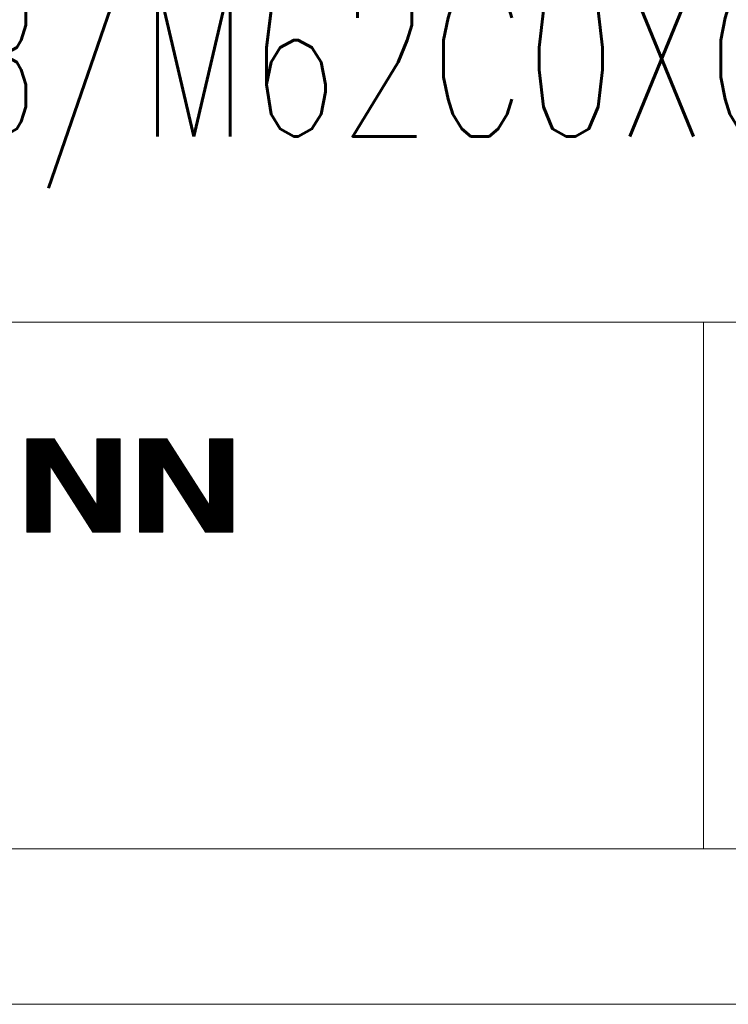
# Model space of a CAD drawing. Header units: millimetres. Extents: x 0 to 1189, y 0 to 841.
# Tile 14 of 23: x 1061 to 1084, y 5 to 37. Entities that reach past the tile are written whole.
import ezdxf

# ---------------------------------------------------------------- set-up
doc = ezdxf.new("R2010")
doc.units = ezdxf.units.MM
doc.layers.get('0').update_dxf_attribs({"linetype": 'CONTINUOUS'})
doc.layers.add('220', color=7, linetype='CONTINUOUS', true_color=0xffffff)
doc.styles.add('latin_extended', font='simplex.shx')

# ---------------------------------------------------------------- blocks, each defined once
blk = doc.blocks.new('HATCH15')
at = {"color": 1, "linetype": 'Continuous', "lineweight": 13}
for p, q in [((1061.463, 23.14), (1061.493, 23.17)), ((1061.463, 23.097), (1061.536, 23.17)), ((1061.463, 23.055), (1061.578, 23.17)), ((1061.463, 23.013), (1061.62, 23.17)), ((1061.463, 22.97), (1061.663, 23.17)), ((1061.463, 22.928), (1061.705, 23.17)), ((1061.463, 22.885), (1061.748, 23.17)), ((1061.463, 22.843), (1061.79, 23.17)), ((1061.463, 22.8), (1061.833, 23.17)), ((1061.463, 22.758), (1061.875, 23.17)), ((1061.463, 22.716), (1061.917, 23.17)), ((1061.463, 22.673), (1061.96, 23.17)), ((1061.463, 22.631), (1062.002, 23.17)), ((1061.463, 22.588), (1062.045, 23.17)), ((1061.463, 22.546), (1062.087, 23.17)), ((1061.463, 22.503), (1062.129, 23.17)), ((1061.463, 22.461), (1062.172, 23.17)), ((1061.463, 22.419), (1062.214, 23.17)), ((1061.463, 22.376), (1062.257, 23.17)), ((1061.463, 22.334), (1062.299, 23.17)), ((1061.463, 22.291), (1062.342, 23.17)), ((1061.463, 22.249), (1062.36, 23.146)), ((1061.463, 22.206), (1062.376, 23.12)), ((1063.713, 23.141), (1063.742, 23.17)), ((1063.713, 23.099), (1063.784, 23.17)), ((1063.713, 23.056), (1063.827, 23.17)), ((1063.713, 23.014), (1063.869, 23.17)), ((1063.713, 22.972), (1063.911, 23.17)), ((1063.713, 22.929), (1063.954, 23.17)), ((1063.713, 22.887), (1063.996, 23.17)), ((1063.713, 22.844), (1064.039, 23.17)), ((1063.713, 22.802), (1064.081, 23.17)), ((1063.713, 22.759), (1064.124, 23.17)), ((1063.713, 22.717), (1064.166, 23.17)), ((1063.713, 22.675), (1064.208, 23.17)), ((1063.713, 22.632), (1064.251, 23.17)), ((1063.713, 22.59), (1064.293, 23.17)), ((1063.713, 22.547), (1064.336, 23.17)), ((1063.713, 22.505), (1064.378, 23.17)), ((1063.713, 22.462), (1064.421, 23.17)), ((1063.713, 22.42), (1064.463, 23.17)), ((1063.713, 22.378), (1064.463, 23.128)), ((1061.463, 22.164), (1062.393, 23.094)), ((1061.463, 22.122), (1062.409, 23.068)), ((1061.463, 22.079), (1062.426, 23.042)), ((1061.463, 22.037), (1062.443, 23.016)), ((1061.463, 21.994), (1062.459, 22.99)), ((1061.463, 21.952), (1062.476, 22.964)), ((1061.463, 21.909), (1062.492, 22.939)), ((1061.463, 21.867), (1062.509, 22.913)), ((1061.463, 21.825), (1062.525, 22.887)), ((1061.463, 21.782), (1062.542, 22.861)), ((1061.463, 21.74), (1062.558, 22.835)), ((1061.463, 21.697), (1062.575, 22.809)), ((1061.463, 21.655), (1062.591, 22.783)), ((1063.713, 22.335), (1064.463, 23.085)), ((1063.713, 22.293), (1064.463, 23.043)), ((1063.713, 22.25), (1064.463, 23)), ((1063.713, 22.208), (1064.463, 22.958)), ((1063.713, 22.165), (1064.463, 22.915)), ((1063.713, 22.123), (1064.463, 22.873)), ((1063.713, 22.081), (1064.463, 22.831)), ((1063.713, 22.038), (1064.463, 22.788)), ((1061.463, 21.612), (1062.608, 22.757)), ((1061.463, 21.57), (1062.624, 22.732)), ((1062.226, 22.291), (1062.641, 22.706)), ((1062.243, 22.265), (1062.658, 22.68)), ((1062.26, 22.239), (1062.674, 22.654)), ((1062.276, 22.213), (1062.691, 22.628)), ((1062.293, 22.188), (1062.707, 22.602)), ((1062.309, 22.162), (1062.724, 22.576)), ((1062.326, 22.136), (1062.74, 22.55)), ((1062.342, 22.11), (1062.757, 22.524)), ((1062.359, 22.084), (1062.773, 22.499)), ((1062.375, 22.058), (1062.79, 22.473)), ((1063.713, 21.996), (1064.463, 22.746)), ((1063.713, 21.953), (1064.463, 22.703)), ((1063.713, 21.911), (1064.463, 22.661)), ((1063.713, 21.868), (1064.463, 22.618)), ((1063.713, 21.826), (1064.463, 22.576)), ((1063.713, 21.784), (1064.463, 22.534)), ((1063.713, 21.741), (1064.463, 22.491)), ((1061.463, 21.528), (1062.213, 22.278)), ((1061.463, 21.485), (1062.213, 22.235)), ((1061.463, 21.443), (1062.213, 22.193)), ((1061.463, 21.4), (1062.213, 22.15)), ((1062.392, 22.032), (1062.806, 22.447)), ((1062.408, 22.006), (1062.823, 22.421)), ((1062.425, 21.98), (1062.839, 22.395)), ((1062.441, 21.955), (1062.856, 22.369)), ((1062.458, 21.929), (1062.873, 22.343)), ((1062.475, 21.903), (1062.889, 22.317)), ((1062.491, 21.877), (1062.906, 22.291)), ((1062.508, 21.851), (1062.922, 22.266)), ((1062.524, 21.825), (1062.939, 22.24)), ((1062.541, 21.799), (1062.955, 22.214)), ((1062.557, 21.773), (1062.972, 22.188)), ((1062.574, 21.747), (1062.988, 22.162)), ((1063.713, 21.699), (1064.463, 22.449)), ((1063.713, 21.656), (1064.463, 22.406)), ((1063.713, 21.614), (1064.463, 22.364)), ((1063.713, 21.571), (1064.463, 22.321)), ((1063.713, 21.529), (1064.463, 22.279)), ((1063.713, 21.487), (1064.463, 22.237)), ((1063.713, 21.444), (1064.463, 22.194)), ((1063.713, 21.402), (1064.463, 22.152)), ((1061.463, 21.358), (1062.213, 22.108)), ((1061.463, 21.316), (1062.213, 22.065)), ((1061.463, 21.273), (1062.213, 22.023)), ((1061.463, 21.231), (1062.213, 21.981)), ((1061.463, 21.188), (1062.213, 21.938)), ((1061.463, 21.146), (1062.213, 21.896)), ((1061.463, 21.103), (1062.213, 21.853)), ((1062.59, 21.722), (1063.005, 22.136)), ((1062.607, 21.696), (1063.021, 22.11)), ((1062.623, 21.67), (1063.038, 22.084)), ((1062.64, 21.644), (1063.054, 22.058)), ((1062.656, 21.618), (1063.071, 22.033)), ((1062.673, 21.592), (1063.088, 22.007)), ((1062.69, 21.566), (1063.104, 21.981)), ((1062.706, 21.54), (1063.121, 21.955)), ((1062.723, 21.514), (1063.137, 21.929)), ((1062.739, 21.489), (1063.154, 21.903)), ((1062.756, 21.463), (1063.17, 21.877)), ((1062.772, 21.437), (1063.187, 21.851)), ((1063.713, 21.359), (1064.463, 22.109)), ((1063.713, 21.317), (1064.463, 22.067)), ((1063.713, 21.274), (1064.463, 22.024)), ((1063.713, 21.232), (1064.463, 21.982)), ((1063.713, 21.19), (1064.463, 21.94)), ((1063.713, 21.147), (1064.463, 21.897)), ((1063.713, 21.105), (1064.463, 21.855)), ((1061.463, 21.061), (1062.213, 21.811)), ((1061.463, 21.019), (1062.213, 21.769)), ((1061.463, 20.976), (1062.213, 21.726)), ((1061.463, 20.934), (1062.213, 21.684)), ((1061.463, 20.891), (1062.213, 21.641)), ((1061.463, 20.849), (1062.213, 21.599)), ((1061.463, 20.806), (1062.213, 21.556)), ((1062.789, 21.411), (1063.203, 21.825)), ((1062.805, 21.385), (1063.22, 21.8)), ((1062.822, 21.359), (1063.236, 21.774)), ((1062.838, 21.333), (1063.253, 21.748)), ((1062.855, 21.307), (1063.269, 21.722)), ((1062.871, 21.282), (1063.286, 21.696)), ((1062.888, 21.256), (1063.303, 21.67)), ((1062.905, 21.23), (1063.319, 21.644)), ((1062.921, 21.204), (1063.336, 21.618)), ((1062.938, 21.178), (1063.352, 21.592)), ((1062.954, 21.152), (1063.369, 21.567)), ((1062.971, 21.126), (1063.385, 21.541)), ((1063.302, 20.608), (1064.463, 21.77)), ((1063.318, 20.583), (1064.463, 21.727)), ((1063.335, 20.557), (1064.463, 21.685)), ((1063.351, 20.531), (1064.463, 21.643)), ((1063.368, 20.505), (1064.463, 21.6)), ((1063.384, 20.479), (1064.463, 21.558)), ((1063.713, 21.062), (1064.463, 21.812)), ((1061.463, 20.764), (1062.213, 21.514)), ((1061.463, 20.722), (1062.213, 21.472)), ((1061.463, 20.679), (1062.213, 21.429)), ((1061.463, 20.637), (1062.213, 21.387)), ((1061.463, 20.594), (1062.213, 21.344)), ((1061.463, 20.552), (1062.213, 21.302)), ((1061.463, 20.509), (1062.213, 21.259)), ((1061.463, 20.467), (1062.213, 21.217)), ((1062.987, 21.1), (1063.402, 21.515)), ((1063.004, 21.074), (1063.418, 21.489)), ((1063.02, 21.049), (1063.435, 21.463)), ((1063.037, 21.023), (1063.451, 21.437)), ((1063.053, 20.997), (1063.468, 21.411)), ((1063.07, 20.971), (1063.484, 21.385)), ((1063.086, 20.945), (1063.501, 21.359)), ((1063.103, 20.919), (1063.518, 21.334)), ((1063.12, 20.893), (1063.534, 21.308)), ((1063.136, 20.867), (1063.551, 21.282)), ((1063.153, 20.841), (1063.567, 21.256)), ((1063.169, 20.816), (1063.584, 21.23)), ((1063.186, 20.79), (1063.6, 21.204)), ((1063.401, 20.453), (1064.463, 21.515)), ((1063.417, 20.427), (1064.463, 21.473)), ((1063.434, 20.401), (1064.463, 21.431)), ((1063.45, 20.375), (1064.463, 21.388)), ((1063.467, 20.35), (1064.463, 21.346)), ((1063.483, 20.324), (1064.463, 21.303)), ((1063.5, 20.298), (1064.463, 21.261)), ((1063.517, 20.272), (1064.463, 21.218)), ((1061.463, 20.425), (1062.213, 21.175)), ((1061.463, 20.382), (1062.213, 21.132)), ((1061.463, 20.34), (1062.213, 21.09)), ((1061.463, 20.297), (1062.213, 21.047)), ((1061.463, 20.255), (1062.213, 21.005)), ((1061.463, 20.212), (1062.213, 20.962)), ((1061.463, 20.17), (1062.213, 20.92)), ((1063.202, 20.764), (1063.617, 21.178)), ((1063.219, 20.738), (1063.633, 21.152)), ((1063.235, 20.712), (1063.65, 21.126)), ((1063.252, 20.686), (1063.666, 21.101)), ((1063.268, 20.66), (1063.683, 21.075)), ((1063.285, 20.634), (1063.699, 21.049)), ((1063.533, 20.246), (1064.463, 21.176)), ((1063.55, 20.22), (1064.463, 21.134)), ((1063.566, 20.194), (1064.463, 21.091)), ((1063.584, 20.17), (1064.463, 21.049)), ((1063.627, 20.17), (1064.463, 21.006)), ((1063.669, 20.17), (1064.463, 20.964)), ((1063.712, 20.17), (1064.463, 20.921)), ((1061.505, 20.17), (1062.213, 20.878)), ((1061.548, 20.17), (1062.213, 20.835)), ((1061.59, 20.17), (1062.213, 20.793)), ((1061.633, 20.17), (1062.213, 20.75)), ((1061.675, 20.17), (1062.213, 20.708)), ((1061.717, 20.17), (1062.213, 20.665)), ((1061.76, 20.17), (1062.213, 20.623)), ((1061.802, 20.17), (1062.213, 20.581)), ((1063.754, 20.17), (1064.463, 20.879)), ((1063.796, 20.17), (1064.463, 20.837)), ((1063.839, 20.17), (1064.463, 20.794)), ((1063.881, 20.17), (1064.463, 20.752)), ((1063.924, 20.17), (1064.463, 20.709)), ((1063.966, 20.17), (1064.463, 20.667)), ((1064.009, 20.17), (1064.463, 20.624)), ((1064.051, 20.17), (1064.463, 20.582)), ((1061.845, 20.17), (1062.213, 20.538)), ((1061.887, 20.17), (1062.213, 20.496)), ((1061.93, 20.17), (1062.213, 20.453)), ((1061.972, 20.17), (1062.213, 20.411)), ((1062.014, 20.17), (1062.213, 20.368)), ((1062.057, 20.17), (1062.213, 20.326)), ((1062.099, 20.17), (1062.213, 20.284)), ((1064.093, 20.17), (1064.463, 20.54)), ((1064.136, 20.17), (1064.463, 20.497)), ((1064.178, 20.17), (1064.463, 20.455)), ((1064.221, 20.17), (1064.463, 20.412)), ((1064.263, 20.17), (1064.463, 20.37)), ((1064.306, 20.17), (1064.463, 20.327)), ((1064.348, 20.17), (1064.463, 20.285)), ((1062.142, 20.17), (1062.213, 20.241)), ((1062.184, 20.17), (1062.213, 20.199)), ((1064.39, 20.17), (1064.463, 20.243)), ((1064.433, 20.17), (1064.463, 20.2))]:
    blk.add_line(p, q, dxfattribs=at)
blk = doc.blocks.new('HATCH17')
at = {"color": 1, "linetype": 'Continuous', "lineweight": 13}
for p, q in [((1065.082, 23.14), (1065.112, 23.17)), ((1065.082, 23.097), (1065.154, 23.17)), ((1065.082, 23.055), (1065.197, 23.17)), ((1065.082, 23.013), (1065.239, 23.17)), ((1065.082, 22.97), (1065.281, 23.17)), ((1065.082, 22.928), (1065.324, 23.17)), ((1065.082, 22.885), (1065.366, 23.17)), ((1065.082, 22.843), (1065.409, 23.17)), ((1065.082, 22.8), (1065.451, 23.17)), ((1065.082, 22.758), (1065.494, 23.17)), ((1065.082, 22.716), (1065.536, 23.17)), ((1065.082, 22.673), (1065.578, 23.17)), ((1065.082, 22.631), (1065.621, 23.17)), ((1065.082, 22.588), (1065.663, 23.17)), ((1065.082, 22.546), (1065.706, 23.17)), ((1065.082, 22.503), (1065.748, 23.17)), ((1065.082, 22.461), (1065.791, 23.17)), ((1065.082, 22.419), (1065.833, 23.17)), ((1065.082, 22.376), (1065.875, 23.17)), ((1065.082, 22.334), (1065.918, 23.17)), ((1065.082, 22.291), (1065.96, 23.17)), ((1065.082, 22.249), (1065.978, 23.146)), ((1065.082, 22.206), (1065.995, 23.12)), ((1067.332, 23.141), (1067.36, 23.17)), ((1067.332, 23.099), (1067.403, 23.17)), ((1067.332, 23.056), (1067.445, 23.17)), ((1067.332, 23.014), (1067.488, 23.17)), ((1067.332, 22.972), (1067.53, 23.17)), ((1067.332, 22.929), (1067.572, 23.17)), ((1067.332, 22.887), (1067.615, 23.17)), ((1067.332, 22.844), (1067.657, 23.17)), ((1067.332, 22.802), (1067.7, 23.17)), ((1067.332, 22.759), (1067.742, 23.17)), ((1067.332, 22.717), (1067.785, 23.17)), ((1067.332, 22.675), (1067.827, 23.17)), ((1067.332, 22.632), (1067.869, 23.17)), ((1067.332, 22.59), (1067.912, 23.17)), ((1067.332, 22.547), (1067.954, 23.17)), ((1067.332, 22.505), (1067.997, 23.17)), ((1067.332, 22.462), (1068.039, 23.17)), ((1067.332, 22.42), (1068.082, 23.17)), ((1067.332, 22.378), (1068.082, 23.128)), ((1065.082, 22.164), (1066.012, 23.094)), ((1065.082, 22.122), (1066.028, 23.068)), ((1065.082, 22.079), (1066.045, 23.042)), ((1065.082, 22.037), (1066.061, 23.016)), ((1065.082, 21.994), (1066.078, 22.99)), ((1065.082, 21.952), (1066.094, 22.964)), ((1065.082, 21.909), (1066.111, 22.939)), ((1065.082, 21.867), (1066.127, 22.913)), ((1065.082, 21.825), (1066.144, 22.887)), ((1065.082, 21.782), (1066.16, 22.861)), ((1065.082, 21.74), (1066.177, 22.835)), ((1065.082, 21.697), (1066.193, 22.809)), ((1065.082, 21.655), (1066.21, 22.783)), ((1067.332, 22.335), (1068.082, 23.085)), ((1067.332, 22.293), (1068.082, 23.043)), ((1067.332, 22.25), (1068.082, 23)), ((1067.332, 22.208), (1068.082, 22.958)), ((1067.332, 22.165), (1068.082, 22.915)), ((1067.332, 22.123), (1068.082, 22.873)), ((1067.332, 22.081), (1068.082, 22.831)), ((1067.332, 22.038), (1068.082, 22.788)), ((1065.082, 21.612), (1066.227, 22.757)), ((1065.082, 21.57), (1066.243, 22.732)), ((1065.845, 22.291), (1066.26, 22.706)), ((1065.862, 22.265), (1066.276, 22.68)), ((1065.878, 22.239), (1066.293, 22.654)), ((1065.895, 22.213), (1066.309, 22.628)), ((1065.911, 22.188), (1066.326, 22.602)), ((1065.928, 22.162), (1066.342, 22.576)), ((1065.944, 22.136), (1066.359, 22.55)), ((1065.961, 22.11), (1066.375, 22.524)), ((1065.977, 22.084), (1066.392, 22.499)), ((1065.994, 22.058), (1066.408, 22.473)), ((1067.332, 21.996), (1068.082, 22.746)), ((1067.332, 21.953), (1068.082, 22.703)), ((1067.332, 21.911), (1068.082, 22.661)), ((1067.332, 21.868), (1068.082, 22.618)), ((1067.332, 21.826), (1068.082, 22.576)), ((1067.332, 21.784), (1068.082, 22.534)), ((1067.332, 21.741), (1068.082, 22.491)), ((1065.082, 21.528), (1065.832, 22.278)), ((1065.082, 21.485), (1065.832, 22.235)), ((1065.082, 21.443), (1065.832, 22.193)), ((1065.082, 21.4), (1065.832, 22.15)), ((1066.011, 22.032), (1066.425, 22.447)), ((1066.027, 22.006), (1066.442, 22.421)), ((1066.044, 21.98), (1066.458, 22.395)), ((1066.06, 21.955), (1066.475, 22.369)), ((1066.077, 21.929), (1066.491, 22.343)), ((1066.093, 21.903), (1066.508, 22.317)), ((1066.11, 21.877), (1066.524, 22.291)), ((1066.126, 21.851), (1066.541, 22.266)), ((1066.143, 21.825), (1066.557, 22.24)), ((1066.159, 21.799), (1066.574, 22.214)), ((1066.176, 21.773), (1066.59, 22.188)), ((1066.192, 21.747), (1066.607, 22.162)), ((1067.332, 21.699), (1068.082, 22.449)), ((1067.332, 21.656), (1068.082, 22.406)), ((1067.332, 21.614), (1068.082, 22.364)), ((1067.332, 21.571), (1068.082, 22.321)), ((1067.332, 21.529), (1068.082, 22.279)), ((1067.332, 21.487), (1068.082, 22.237)), ((1067.332, 21.444), (1068.082, 22.194)), ((1067.332, 21.402), (1068.082, 22.152)), ((1065.082, 21.358), (1065.832, 22.108)), ((1065.082, 21.316), (1065.832, 22.065)), ((1065.082, 21.273), (1065.832, 22.023)), ((1065.082, 21.231), (1065.832, 21.981)), ((1065.082, 21.188), (1065.832, 21.938)), ((1065.082, 21.146), (1065.832, 21.896)), ((1065.082, 21.103), (1065.832, 21.853)), ((1066.209, 21.722), (1066.623, 22.136)), ((1066.226, 21.696), (1066.64, 22.11)), ((1066.242, 21.67), (1066.657, 22.084)), ((1066.259, 21.644), (1066.673, 22.058)), ((1066.275, 21.618), (1066.69, 22.033)), ((1066.292, 21.592), (1066.706, 22.007)), ((1066.308, 21.566), (1066.723, 21.981)), ((1066.325, 21.54), (1066.739, 21.955)), ((1066.341, 21.514), (1066.756, 21.929)), ((1066.358, 21.489), (1066.772, 21.903)), ((1066.374, 21.463), (1066.789, 21.877)), ((1066.391, 21.437), (1066.805, 21.851)), ((1067.332, 21.359), (1068.082, 22.109)), ((1067.332, 21.317), (1068.082, 22.067)), ((1067.332, 21.274), (1068.082, 22.024)), ((1067.332, 21.232), (1068.082, 21.982)), ((1067.332, 21.19), (1068.082, 21.94)), ((1067.332, 21.147), (1068.082, 21.897)), ((1067.332, 21.105), (1068.082, 21.855)), ((1065.082, 21.061), (1065.832, 21.811)), ((1065.082, 21.019), (1065.832, 21.769)), ((1065.082, 20.976), (1065.832, 21.726)), ((1065.082, 20.934), (1065.832, 21.684)), ((1065.082, 20.891), (1065.832, 21.641)), ((1065.082, 20.849), (1065.832, 21.599)), ((1065.082, 20.806), (1065.832, 21.556)), ((1066.407, 21.411), (1066.822, 21.825)), ((1066.424, 21.385), (1066.838, 21.8)), ((1066.441, 21.359), (1066.855, 21.774)), ((1066.457, 21.333), (1066.872, 21.748)), ((1066.474, 21.307), (1066.888, 21.722)), ((1066.49, 21.282), (1066.905, 21.696)), ((1066.507, 21.256), (1066.921, 21.67)), ((1066.523, 21.23), (1066.938, 21.644)), ((1066.54, 21.204), (1066.954, 21.618)), ((1066.556, 21.178), (1066.971, 21.592)), ((1066.573, 21.152), (1066.987, 21.567)), ((1066.589, 21.126), (1067.004, 21.541)), ((1066.92, 20.608), (1068.082, 21.77)), ((1066.937, 20.583), (1068.082, 21.727)), ((1066.953, 20.557), (1068.082, 21.685)), ((1066.97, 20.531), (1068.082, 21.643)), ((1066.986, 20.505), (1068.082, 21.6)), ((1067.003, 20.479), (1068.082, 21.558)), ((1067.332, 21.062), (1068.082, 21.812)), ((1065.082, 20.764), (1065.832, 21.514)), ((1065.082, 20.722), (1065.832, 21.472)), ((1065.082, 20.679), (1065.832, 21.429)), ((1065.082, 20.637), (1065.832, 21.387)), ((1065.082, 20.594), (1065.832, 21.344)), ((1065.082, 20.552), (1065.832, 21.302)), ((1065.082, 20.509), (1065.832, 21.259)), ((1065.082, 20.467), (1065.832, 21.217)), ((1066.606, 21.1), (1067.02, 21.515)), ((1066.622, 21.074), (1067.037, 21.489)), ((1066.639, 21.049), (1067.053, 21.463)), ((1066.656, 21.023), (1067.07, 21.437)), ((1066.672, 20.997), (1067.087, 21.411)), ((1066.689, 20.971), (1067.103, 21.385)), ((1066.705, 20.945), (1067.12, 21.359)), ((1066.722, 20.919), (1067.136, 21.334)), ((1066.738, 20.893), (1067.153, 21.308)), ((1066.755, 20.867), (1067.169, 21.282)), ((1066.771, 20.841), (1067.186, 21.256)), ((1066.788, 20.816), (1067.202, 21.23)), ((1066.804, 20.79), (1067.219, 21.204)), ((1067.019, 20.453), (1068.082, 21.515)), ((1067.036, 20.427), (1068.082, 21.473)), ((1067.052, 20.401), (1068.082, 21.431)), ((1067.069, 20.375), (1068.082, 21.388)), ((1067.086, 20.35), (1068.082, 21.346)), ((1067.102, 20.324), (1068.082, 21.303)), ((1067.119, 20.298), (1068.082, 21.261)), ((1067.135, 20.272), (1068.082, 21.218)), ((1065.082, 20.425), (1065.832, 21.175)), ((1065.082, 20.382), (1065.832, 21.132)), ((1065.082, 20.34), (1065.832, 21.09)), ((1065.082, 20.297), (1065.832, 21.047)), ((1065.082, 20.255), (1065.832, 21.005)), ((1065.082, 20.212), (1065.832, 20.962)), ((1065.082, 20.17), (1065.832, 20.92)), ((1066.821, 20.764), (1067.235, 21.178)), ((1066.837, 20.738), (1067.252, 21.152)), ((1066.854, 20.712), (1067.269, 21.126)), ((1066.871, 20.686), (1067.285, 21.101)), ((1066.887, 20.66), (1067.302, 21.075)), ((1066.904, 20.634), (1067.318, 21.049)), ((1067.152, 20.246), (1068.082, 21.176)), ((1067.168, 20.22), (1068.082, 21.134)), ((1067.185, 20.194), (1068.082, 21.091)), ((1067.203, 20.17), (1068.082, 21.049)), ((1067.245, 20.17), (1068.082, 21.006)), ((1067.288, 20.17), (1068.082, 20.964)), ((1067.33, 20.17), (1068.082, 20.921)), ((1065.124, 20.17), (1065.832, 20.878)), ((1065.166, 20.17), (1065.832, 20.835)), ((1065.209, 20.17), (1065.832, 20.793)), ((1065.251, 20.17), (1065.832, 20.75)), ((1065.294, 20.17), (1065.832, 20.708)), ((1065.336, 20.17), (1065.832, 20.665)), ((1065.379, 20.17), (1065.832, 20.623)), ((1065.421, 20.17), (1065.832, 20.581)), ((1067.373, 20.17), (1068.082, 20.879)), ((1067.415, 20.17), (1068.082, 20.837)), ((1067.457, 20.17), (1068.082, 20.794)), ((1067.5, 20.17), (1068.082, 20.752)), ((1067.542, 20.17), (1068.082, 20.709)), ((1067.585, 20.17), (1068.082, 20.667)), ((1067.627, 20.17), (1068.082, 20.624)), ((1067.67, 20.17), (1068.082, 20.582)), ((1065.463, 20.17), (1065.832, 20.538)), ((1065.506, 20.17), (1065.832, 20.496)), ((1065.548, 20.17), (1065.832, 20.453)), ((1065.591, 20.17), (1065.832, 20.411)), ((1065.633, 20.17), (1065.832, 20.368)), ((1065.676, 20.17), (1065.832, 20.326)), ((1065.718, 20.17), (1065.832, 20.284)), ((1067.712, 20.17), (1068.082, 20.54)), ((1067.754, 20.17), (1068.082, 20.497)), ((1067.797, 20.17), (1068.082, 20.455)), ((1067.839, 20.17), (1068.082, 20.412)), ((1067.882, 20.17), (1068.082, 20.37)), ((1067.924, 20.17), (1068.082, 20.327)), ((1067.967, 20.17), (1068.082, 20.285)), ((1065.76, 20.17), (1065.832, 20.241)), ((1065.803, 20.17), (1065.832, 20.199)), ((1068.009, 20.17), (1068.082, 20.243)), ((1068.051, 20.17), (1068.082, 20.2))]:
    blk.add_line(p, q, dxfattribs=at)

msp = doc.modelspace()

# ---------------------------------------------------------------- linework, layer by layer
at = {"layer": '220', "color": 150, "linetype": 'Continuous', "lineweight": 18}
for p, q in [((999, 26.92), (1179, 26.92)), ((1083.2, 26.92), (1083.2, 10)), ((999, 10), (1179, 10))]:
    msp.add_line(p, q, dxfattribs=at)
at = {"layer": '220', "color": 150, "linetype": 'Continuous', "lineweight": 13}
for p, q in [((1032.187, 26.92), (1083.2, 26.92)), ((1083.2, 26.92), (1083.2, 10)), ((1032.187, 10), (1083.2, 10))]:
    msp.add_line(p, q, dxfattribs=at)
at = {"layer": '220', "color": 30, "linetype": 'Continuous', "lineweight": 18}
for p, q in [((1061.463, 23.17), (1062.344, 23.17)), ((1061.463, 23.17), (1061.463, 20.17)), ((1063.713, 21.028), (1062.344, 23.17)), ((1063.713, 23.17), (1064.463, 23.17)), ((1063.713, 23.17), (1063.713, 21.028)), ((1064.463, 23.17), (1064.463, 20.17)), ((1065.082, 23.17), (1065.963, 23.17)), ((1065.082, 23.17), (1065.082, 20.17)), ((1067.332, 21.028), (1065.963, 23.17)), ((1067.332, 23.17), (1068.082, 23.17)), ((1067.332, 23.17), (1067.332, 21.028)), ((1068.082, 23.17), (1068.082, 20.17)), ((1062.213, 22.312), (1062.213, 20.17)), ((1063.582, 20.17), (1062.213, 22.312)), ((1065.832, 22.312), (1065.832, 20.17)), ((1067.2, 20.17), (1065.832, 22.312)), ((1061.463, 20.17), (1062.213, 20.17)), ((1063.582, 20.17), (1064.463, 20.17)), ((1065.082, 20.17), (1065.832, 20.17)), ((1067.2, 20.17), (1068.082, 20.17)), ((5, 5), (1184, 5))]:
    msp.add_line(p, q, dxfattribs=at)

# ---------------------------------------------------------------- block references
at = {"layer": '220', "color": 1, "linetype": 'Continuous', "lineweight": 13}
for name in ['HATCH15', 'HATCH17']:
    msp.add_blockref(name, (0, 0), dxfattribs=at)

# ---------------------------------------------------------------- texts
at = {"layer": '220', "color": 30, "linetype": 'Continuous', "lineweight": 25, "insert": (1040.583, 31.225), "char_height": 5, "attachment_point": 7, "line_spacing_factor": 0.963855, "style": 'latin_extended'}
msp.add_mtext('\\W0.6805;M62C0XB/M62C0XC', dxfattribs=at)

doc.saveas('drawing.dxf')
